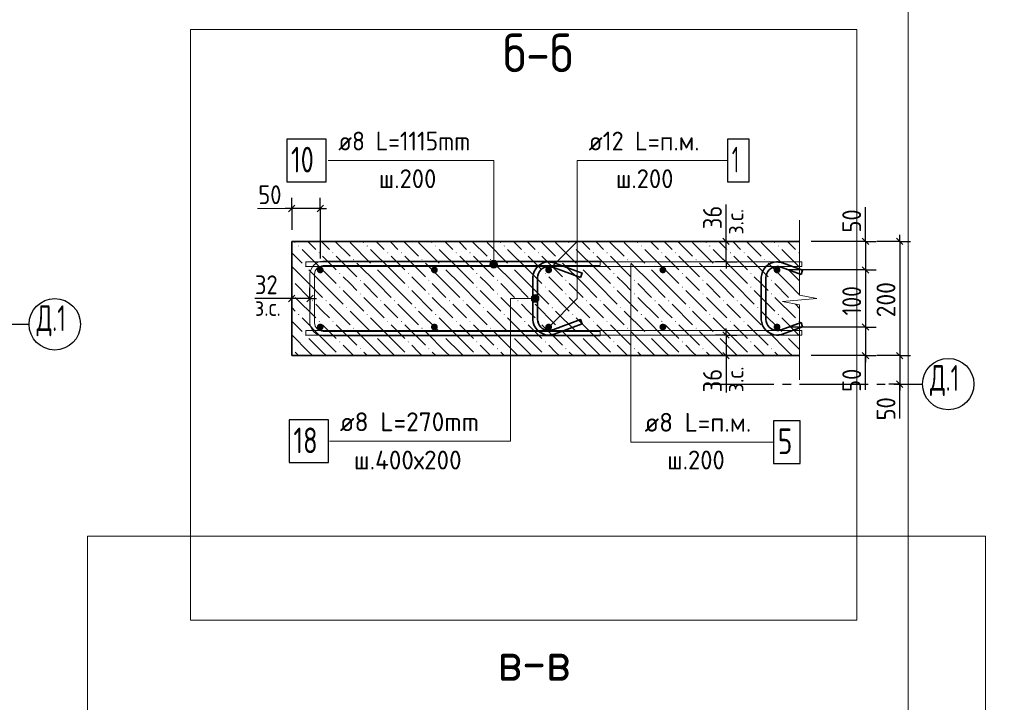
# Model space of a CAD drawing. Header units: millimetres. Extents: x 0 to 59400, y 0 to 42000.
# Tile 11 of 35: x 12100 to 23595, y 19917 to 27888. Entities that reach past the tile are written whole.
import ezdxf

# ---------------------------------------------------------------- set-up
doc = ezdxf.new("R2010")
doc.units = ezdxf.units.MM
doc.linetypes.add('______5', pattern=[1100, 800, -100, 100, -100])
for name, color, linetype, lineweight in [('Standard', 7, 'Continuous', 25), ('ЖБ Стена верхний уровень', 7, 'Continuous', 35), ('Заголовок чертежа', 7, 'Continuous', 25), ('Позиционная метка линия выноска', 7, 'Continuous', 13), ('Примечания', 7, 'Continuous', 13), ('Стена обрамление П-обр.', 7, 'Continuous', 35), ('Стена фоновая арматура У1', 7, 'Continuous', 18), ('Стена фоновая арматура Х1', 7, 'Continuous', 35), ('Стена фоновая затяжка С-обр.', 52, 'Continuous', 25)]:
    doc.layers.add(name, color=color, linetype=linetype, lineweight=lineweight)
doc.layers.add('Оси', color=7, linetype='______5')
doc.layers.add('Размерная выноска', color=7, linetype='Continuous')
doc.styles.add('ISOCPEUR', font='txt')

msp = doc.modelspace()

# ---------------------------------------------------------------- hatches: boundary and pattern name
at = {"layer": 'ЖБ Стена верхний уровень', "linetype": 'Continuous', "lineweight": 18, "transparency": 33554687}
for points in [[(15351, 25246), (15357, 25252), (15364, 25246), (15357, 25239)], [(16151, 25246), (16157, 25252), (16164, 25246), (16157, 25239)], [(16951, 25246), (16957, 25252), (16964, 25246), (16957, 25239)], [(17751, 25246), (17757, 25252), (17764, 25246), (17757, 25239)], [(18551, 25246), (18557, 25252), (18564, 25246), (18557, 25239)], [(19351, 25246), (19357, 25252), (19364, 25246), (19357, 25239)], [(20151, 25246), (20157, 25252), (20164, 25246), (20157, 25239)], [(20951, 25246), (20957, 25252), (20964, 25246), (20957, 25239)], [(15591, 25166), (15597, 25172), (15604, 25166), (15597, 25159)], [(15751, 25166), (15757, 25172), (15764, 25166), (15757, 25159)], [(15991, 25086), (15997, 25092), (16004, 25086), (15997, 25079)], [(16391, 25166), (16397, 25172), (16404, 25166), (16397, 25159)], [(16551, 25166), (16557, 25172), (16564, 25166), (16557, 25159)], [(16791, 25086), (16797, 25092), (16804, 25086), (16797, 25079)], [(17191, 25166), (17197, 25172), (17204, 25166), (17197, 25159)], [(17351, 25166), (17357, 25172), (17364, 25166), (17357, 25159)], [(17591, 25086), (17597, 25092), (17604, 25086), (17597, 25079)], [(17991, 25166), (17997, 25172), (18004, 25166), (17997, 25159)], [(18151, 25166), (18157, 25172), (18164, 25166), (18157, 25159)], [(18391, 25086), (18397, 25092), (18404, 25086), (18397, 25079)], [(18791, 25166), (18797, 25172), (18804, 25166), (18797, 25159)], [(18951, 25166), (18957, 25172), (18964, 25166), (18957, 25159)], [(19191, 25086), (19197, 25092), (19204, 25086), (19197, 25079)], [(19591, 25166), (19597, 25172), (19604, 25166), (19597, 25159)], [(19751, 25166), (19757, 25172), (19764, 25166), (19757, 25159)], [(19991, 25086), (19997, 25092), (20004, 25086), (19997, 25079)], [(20391, 25166), (20397, 25172), (20404, 25166), (20397, 25159)], [(20551, 25166), (20557, 25172), (20564, 25166), (20557, 25159)], [(20791, 25086), (20797, 25092), (20804, 25086), (20797, 25079)], [(21191, 25166), (21197, 25172), (21204, 25166), (21197, 25159)], [(15431, 25006), (15437, 25012), (15444, 25006), (15437, 24999)], [(16231, 25006), (16237, 25012), (16244, 25006), (16237, 24999)], [(17031, 25006), (17037, 25012), (17044, 25006), (17037, 24999)], [(17831, 25006), (17837, 25012), (17844, 25006), (17837, 24999)], [(18631, 25006), (18637, 25012), (18644, 25006), (18637, 24999)], [(19431, 25006), (19437, 25012), (19444, 25006), (19437, 24999)], [(20231, 25006), (20237, 25012), (20244, 25006), (20237, 24999)], [(21031, 25006), (21037, 25012), (21044, 25006), (21037, 24999)], [(15276, 24851), (15277, 24852), (15284, 24846), (15277, 24839), (15276, 24841)], [(15831, 24926), (15837, 24932), (15844, 24926), (15837, 24919)], [(16071, 24846), (16077, 24852), (16084, 24846), (16077, 24839)], [(16631, 24926), (16637, 24932), (16644, 24926), (16637, 24919)], [(16871, 24846), (16877, 24852), (16884, 24846), (16877, 24839)], [(17431, 24926), (17437, 24932), (17444, 24926), (17437, 24919)], [(17671, 24846), (17677, 24852), (17684, 24846), (17677, 24839)], [(18231, 24926), (18237, 24932), (18244, 24926), (18237, 24919)], [(18471, 24846), (18477, 24852), (18484, 24846), (18477, 24839)], [(19031, 24926), (19037, 24932), (19044, 24926), (19037, 24919)], [(19271, 24846), (19277, 24852), (19284, 24846), (19277, 24839)], [(19831, 24926), (19837, 24932), (19844, 24926), (19837, 24919)], [(20071, 24846), (20077, 24852), (20084, 24846), (20077, 24839)], [(20631, 24926), (20637, 24932), (20644, 24926), (20637, 24919)], [(20871, 24846), (20877, 24852), (20884, 24846), (20877, 24839)], [(15831, 24766), (15837, 24772), (15844, 24766), (15837, 24759)], [(16631, 24766), (16637, 24772), (16644, 24766), (16637, 24759)], [(17431, 24766), (17437, 24772), (17444, 24766), (17437, 24759)], [(18231, 24766), (18237, 24772), (18244, 24766), (18237, 24759)], [(19031, 24766), (19037, 24772), (19044, 24766), (19037, 24759)], [(19831, 24766), (19837, 24772), (19844, 24766), (19837, 24759)], [(20631, 24766), (20637, 24772), (20644, 24766), (20637, 24759)], [(15276, 24691), (15277, 24692), (15284, 24686), (15277, 24679), (15276, 24681)], [(15511, 24606), (15517, 24612), (15524, 24606), (15517, 24599)], [(15671, 24606), (15677, 24612), (15684, 24606), (15677, 24599)], [(16071, 24686), (16077, 24692), (16084, 24686), (16077, 24679)], [(16311, 24606), (16317, 24612), (16324, 24606), (16317, 24599)], [(16471, 24606), (16477, 24612), (16484, 24606), (16477, 24599)], [(16871, 24686), (16877, 24692), (16884, 24686), (16877, 24679)], [(17111, 24606), (17117, 24612), (17124, 24606), (17117, 24599)], [(17271, 24606), (17277, 24612), (17284, 24606), (17277, 24599)], [(17671, 24686), (17677, 24692), (17684, 24686), (17677, 24679)], [(17911, 24606), (17917, 24612), (17924, 24606), (17917, 24599)], [(18071, 24606), (18077, 24612), (18084, 24606), (18077, 24599)], [(18471, 24686), (18477, 24692), (18484, 24686), (18477, 24679)], [(18711, 24606), (18717, 24612), (18724, 24606), (18717, 24599)], [(18871, 24606), (18877, 24612), (18884, 24606), (18877, 24599)], [(19271, 24686), (19277, 24692), (19284, 24686), (19277, 24679)], [(19511, 24606), (19517, 24612), (19524, 24606), (19517, 24599)], [(19671, 24606), (19677, 24612), (19684, 24606), (19677, 24599)], [(20071, 24686), (20077, 24692), (20084, 24686), (20077, 24679)], [(20311, 24606), (20317, 24612), (20324, 24606), (20317, 24599)], [(20471, 24606), (20477, 24612), (20484, 24606), (20477, 24599)], [(20871, 24686), (20877, 24692), (20884, 24686), (20877, 24679)], [(21111, 24606), (21117, 24612), (21124, 24606), (21117, 24599)], [(15911, 24526), (15917, 24532), (15924, 24526), (15917, 24519)], [(16711, 24526), (16717, 24532), (16724, 24526), (16717, 24519)], [(17511, 24526), (17517, 24532), (17524, 24526), (17517, 24519)], [(18311, 24526), (18317, 24532), (18324, 24526), (18317, 24519)], [(19111, 24526), (19117, 24532), (19124, 24526), (19117, 24519)], [(19911, 24526), (19917, 24532), (19924, 24526), (19917, 24519)], [(20711, 24526), (20717, 24532), (20724, 24526), (20717, 24519)], [(15351, 24446), (15357, 24452), (15364, 24446), (15357, 24439)], [(15591, 24366), (15597, 24372), (15604, 24366), (15597, 24359)], [(15751, 24366), (15757, 24372), (15764, 24366), (15757, 24359)], [(16151, 24446), (16157, 24452), (16164, 24446), (16157, 24439)], [(16391, 24366), (16397, 24372), (16404, 24366), (16397, 24359)], [(16551, 24366), (16557, 24372), (16564, 24366), (16557, 24359)], [(16951, 24446), (16957, 24452), (16964, 24446), (16957, 24439)], [(17191, 24366), (17197, 24372), (17204, 24366), (17197, 24359)], [(17351, 24366), (17357, 24372), (17364, 24366), (17357, 24359)], [(17751, 24446), (17757, 24452), (17764, 24446), (17757, 24439)], [(17991, 24366), (17997, 24372), (18004, 24366), (17997, 24359)], [(18151, 24366), (18157, 24372), (18164, 24366), (18157, 24359)], [(18551, 24446), (18557, 24452), (18564, 24446), (18557, 24439)], [(18791, 24366), (18797, 24372), (18804, 24366), (18797, 24359)], [(18951, 24366), (18957, 24372), (18964, 24366), (18957, 24359)], [(19351, 24446), (19357, 24452), (19364, 24446), (19357, 24439)], [(19591, 24366), (19597, 24372), (19604, 24366), (19597, 24359)], [(19751, 24366), (19757, 24372), (19764, 24366), (19757, 24359)], [(20151, 24446), (20157, 24452), (20164, 24446), (20157, 24439)], [(20391, 24366), (20397, 24372), (20404, 24366), (20397, 24359)], [(20551, 24366), (20557, 24372), (20564, 24366), (20557, 24359)], [(20951, 24446), (20957, 24452), (20964, 24446), (20957, 24439)], [(21191, 24366), (21197, 24372), (21204, 24366), (21197, 24359)], [(15991, 24286), (15997, 24292), (16004, 24286), (15997, 24279)], [(16791, 24286), (16797, 24292), (16804, 24286), (16797, 24279)], [(17591, 24286), (17597, 24292), (17604, 24286), (17597, 24279)], [(18391, 24286), (18397, 24292), (18404, 24286), (18397, 24279)], [(19191, 24286), (19197, 24292), (19204, 24286), (19197, 24279)], [(19991, 24286), (19997, 24292), (20004, 24286), (19997, 24279)], [(20791, 24286), (20797, 24292), (20804, 24286), (20797, 24279)], [(15431, 24206), (15437, 24212), (15444, 24206), (15437, 24199)], [(16231, 24206), (16237, 24212), (16244, 24206), (16237, 24199)], [(17031, 24206), (17037, 24212), (17044, 24206), (17037, 24199)], [(17831, 24206), (17837, 24212), (17844, 24206), (17837, 24199)], [(18631, 24206), (18637, 24212), (18644, 24206), (18637, 24199)], [(19431, 24206), (19437, 24212), (19444, 24206), (19437, 24199)], [(20231, 24206), (20237, 24212), (20244, 24206), (20237, 24199)], [(21031, 24206), (21037, 24212), (21044, 24206), (21037, 24199)], [(15276, 24051), (15277, 24052), (15284, 24046), (15277, 24039), (15276, 24041)], [(15831, 24126), (15837, 24132), (15844, 24126), (15837, 24119)], [(16071, 24046), (16077, 24052), (16084, 24046), (16077, 24039)], [(16631, 24126), (16637, 24132), (16644, 24126), (16637, 24119)], [(16871, 24046), (16877, 24052), (16884, 24046), (16877, 24039)], [(17431, 24126), (17437, 24132), (17444, 24126), (17437, 24119)], [(17671, 24046), (17677, 24052), (17684, 24046), (17677, 24039)], [(18231, 24126), (18237, 24132), (18244, 24126), (18237, 24119)], [(18471, 24046), (18477, 24052), (18484, 24046), (18477, 24039)], [(19031, 24126), (19037, 24132), (19044, 24126), (19037, 24119)], [(19271, 24046), (19277, 24052), (19284, 24046), (19277, 24039)], [(19831, 24126), (19837, 24132), (19844, 24126), (19837, 24119)], [(20071, 24046), (20077, 24052), (20084, 24046), (20077, 24039)], [(20631, 24126), (20637, 24132), (20644, 24126), (20637, 24119)], [(20871, 24046), (20877, 24052), (20884, 24046), (20877, 24039)], [(15831, 23966), (15837, 23972), (15843, 23966)], [(16631, 23966), (16637, 23972), (16643, 23966)], [(17431, 23966), (17437, 23972), (17443, 23966)], [(18231, 23966), (18237, 23972), (18243, 23966)], [(19031, 23966), (19037, 23972), (19043, 23966)], [(19831, 23966), (19837, 23972), (19843, 23966)], [(20631, 23966), (20637, 23972), (20643, 23966)]]:
    msp.add_hatch(color=7, dxfattribs=at).paths.add_polyline_path(points, flags=16)
at = {"layer": 'Позиционная метка линия выноска', "linetype": 'Continuous', "lineweight": 13, "transparency": 33554687}
for points in [[(17657, 25071), (17612, 25071), (17596, 25055)], [(17657, 25071), (17596, 25055), (17674, 25055)], [(17612, 25071), (17657, 25071), (17635, 25078)], [(17674, 25055), (17596, 25055), (17590, 25033)], [(17674, 25055), (17590, 25033), (17680, 25033)], [(17680, 25033), (17590, 25033), (17596, 25010)], [(17680, 25033), (17596, 25010), (17674, 25010)], [(17674, 25010), (17596, 25010), (17612, 24994)], [(17674, 25010), (17612, 24994), (17657, 24994)], [(17657, 24994), (17612, 24994), (17635, 24988)], [(18079, 24610), (18079, 24655), (18073, 24633)], [(18079, 24655), (18096, 24594), (18096, 24671)], [(18079, 24655), (18079, 24610), (18096, 24594)], [(18096, 24671), (18118, 24588), (18118, 24678)], [(18096, 24671), (18096, 24594), (18118, 24588)], [(18118, 24678), (18118, 24588), (18141, 24594)], [(18118, 24678), (18141, 24594), (18141, 24671)], [(18141, 24671), (18141, 24594), (18157, 24610)], [(18141, 24671), (18157, 24610), (18157, 24655)], [(18157, 24655), (18157, 24610), (18163, 24633)]]:
    msp.add_hatch(color=7, dxfattribs=at).paths.add_polyline_path(points)
at = {"layer": 'Стена фоновая арматура Х1', "linetype": 'Continuous', "lineweight": 18, "transparency": 33554687}
for points in [[(15649, 24966), (15646, 24981), (15637, 24994), (15624, 25003), (15609, 25006), (15594, 25003), (15581, 24994), (15572, 24981), (15569, 24966), (15572, 24951), (15581, 24938), (15594, 24929), (15609, 24926), (15624, 24929), (15637, 24938), (15646, 24951)], [(16982, 24966), (16979, 24981), (16971, 24994), (16958, 25003), (16942, 25006), (16927, 25003), (16914, 24994), (16905, 24981), (16902, 24966), (16905, 24951), (16914, 24938), (16927, 24929), (16942, 24926), (16958, 24929), (16971, 24938), (16979, 24951)], [(18316, 24966), (18313, 24981), (18304, 24994), (18291, 25003), (18276, 25006), (18260, 25003), (18247, 24994), (18239, 24981), (18236, 24966), (18239, 24951), (18247, 24938), (18260, 24929), (18276, 24926), (18291, 24929), (18304, 24938), (18313, 24951)], [(19649, 24966), (19646, 24981), (19637, 24994), (19624, 25003), (19609, 25006), (19594, 25003), (19581, 24994), (19572, 24981), (19569, 24966), (19572, 24951), (19581, 24938), (19594, 24929), (19609, 24926), (19624, 24929), (19637, 24938), (19646, 24951)], [(20982, 24966), (20979, 24981), (20971, 24994), (20958, 25003), (20942, 25006), (20927, 25003), (20914, 24994), (20905, 24981), (20902, 24966), (20905, 24951), (20914, 24938), (20927, 24929), (20942, 24926), (20958, 24929), (20971, 24938), (20979, 24951)], [(15649, 24299), (15646, 24315), (15637, 24328), (15624, 24336), (15609, 24339), (15594, 24336), (15581, 24328), (15572, 24315), (15569, 24299), (15572, 24284), (15581, 24271), (15594, 24262), (15609, 24259), (15624, 24262), (15637, 24271), (15646, 24284)], [(16982, 24299), (16979, 24315), (16971, 24328), (16958, 24336), (16942, 24339), (16927, 24336), (16914, 24328), (16905, 24315), (16902, 24299), (16905, 24284), (16914, 24271), (16927, 24262), (16942, 24259), (16958, 24262), (16971, 24271), (16979, 24284)], [(18316, 24299), (18313, 24315), (18304, 24328), (18291, 24336), (18276, 24339), (18260, 24336), (18247, 24328), (18239, 24315), (18236, 24299), (18239, 24284), (18247, 24271), (18260, 24262), (18276, 24259), (18291, 24262), (18304, 24271), (18313, 24284)], [(19649, 24299), (19646, 24315), (19637, 24328), (19624, 24336), (19609, 24339), (19594, 24336), (19581, 24328), (19572, 24315), (19569, 24299), (19572, 24284), (19581, 24271), (19594, 24262), (19609, 24259), (19624, 24262), (19637, 24271), (19646, 24284)], [(20982, 24299), (20979, 24315), (20971, 24328), (20958, 24336), (20942, 24339), (20927, 24336), (20914, 24328), (20905, 24315), (20902, 24299), (20905, 24284), (20914, 24271), (20927, 24262), (20942, 24259), (20958, 24262), (20971, 24271), (20979, 24284)]]:
    msp.add_hatch(color=7, dxfattribs=at).paths.add_polyline_path(points)

# ---------------------------------------------------------------- linework, layer by layer
at = {"layer": 'Standard', "color": 7, "linetype": 'Continuous', "lineweight": -3, "transparency": 33554687}
for p, q in [((15276, 25684), (15276, 25809)), ((15609, 25684), (15609, 25809)), ((15276, 25684), (15201, 25684)), ((15276, 25684), (15276, 25559)), ((15276, 25684), (15276, 25433)), ((15609, 25684), (15276, 25684)), ((15609, 25684), (15609, 25559)), ((15609, 25684), (15609, 25099)), ((15609, 25684), (15684, 25684)), ((20348, 25299), (20223, 25299)), ((20348, 25299), (20348, 25374)), ((20348, 25299), (20473, 25299)), ((20348, 25059), (20348, 25299)), ((21974, 25299), (21849, 25299)), ((21974, 25299), (21974, 25374)), ((21974, 25299), (22099, 25299)), ((21974, 25299), (21974, 24966)), ((22374, 25299), (22107, 25299)), ((22374, 25299), (22249, 25299)), ((22374, 25299), (22374, 25374)), ((22374, 25299), (22499, 25299)), ((22374, 25299), (22374, 23966)), ((20348, 25059), (20223, 25059)), ((20348, 25059), (20473, 25059)), ((20348, 25059), (20348, 24984)), ((21974, 24966), (21849, 24966)), ((21974, 24966), (22099, 24966)), ((21974, 24966), (21974, 24299)), ((15276, 24633), (15276, 24758)), ((15489, 24633), (15489, 24758)), ((15276, 24633), (15201, 24633)), ((15276, 24633), (15276, 24508)), ((15489, 24633), (15276, 24633)), ((15489, 24633), (15489, 24508)), ((15489, 24633), (15564, 24633)), ((20348, 24206), (20348, 24281)), ((21974, 24299), (21849, 24299)), ((21974, 24299), (22099, 24299)), ((21974, 24299), (21974, 23966)), ((20348, 24206), (20223, 24206)), ((20348, 24206), (20473, 24206)), ((20348, 24206), (20348, 23966)), ((20348, 23966), (20223, 23966)), ((20348, 23966), (20473, 23966)), ((20348, 23966), (20348, 23891)), ((21974, 23966), (21849, 23966)), ((21974, 23966), (22099, 23966)), ((21974, 23966), (21974, 23891)), ((22374, 23966), (22249, 23966)), ((22374, 23966), (22499, 23966)), ((22374, 23966), (22374, 23633)), ((22374, 23633), (22249, 23633)), ((22374, 23633), (22499, 23633)), ((22374, 23633), (22507, 23633)), ((22374, 23633), (22374, 23558))]:
    msp.add_line(p, q, dxfattribs=at)
at = {"layer": 'Standard', "color": 7, "linetype": 'Continuous', "lineweight": 25, "transparency": 33554687}
for p, q in [((15313, 25721), (15238, 25646)), ((15647, 25721), (15572, 25646)), ((20385, 25262), (20310, 25337)), ((21937, 25337), (22012, 25262)), ((22337, 25337), (22412, 25262)), ((20385, 25022), (20310, 25097)), ((21937, 25003), (22012, 24928)), ((15313, 24670), (15238, 24595)), ((15527, 24670), (15452, 24595)), ((21937, 24337), (22012, 24262)), ((20310, 24243), (20385, 24168)), ((20310, 24003), (20385, 23928)), ((21937, 24003), (22012, 23928)), ((22337, 24003), (22412, 23928)), ((22337, 23670), (22412, 23595))]:
    msp.add_line(p, q, dxfattribs=at)
at = {"layer": 'Standard', "color": 7, "linetype": 'Continuous', "lineweight": 13, "transparency": 33554687}
msp.add_lwpolyline([(22473, 6000), (58900, 6000), (58900, 31723), (22473, 31723), (22473, 6000)], dxfattribs=at)
at = {"layer": 'Standard', "color": 254, "linetype": 'Continuous', "lineweight": 13, "true_color": 0xc4c4ff, "transparency": 33554687}
for points in [[(14095, 20875), (21873, 20875), (21873, 27772), (14095, 27772), (14095, 20875)], [(12891, 12165), (23374, 12165), (23374, 21856), (12891, 21856), (12891, 12165)]]:
    msp.add_lwpolyline(points, dxfattribs=at)
at = {"layer": 'Standard', "color": 7, "linetype": 'Continuous', "lineweight": -3, "transparency": 33554687}
for points in [[(21974, 25299), (21957, 25299), (21957, 25299), (21957, 25299), (21957, 25299), (21340, 25299)], [(21974, 24966), (21957, 24966), (21957, 24966), (21957, 24966), (21957, 24966), (21076, 24966)], [(21974, 24299), (21957, 24299), (21957, 24299), (21076, 24299)], [(21974, 23966), (21957, 23966), (21957, 23966), (21340, 23966)], [(22374, 23966), (22357, 23966), (22357, 23966), (22107, 23966)]]:
    msp.add_lwpolyline(points, dxfattribs=at)
at = {"layer": 'ЖБ Стена верхний уровень', "color": 7, "linetype": 'Continuous', "lineweight": 35, "transparency": 33554687}
for p, q in [((15276, 25299), (15276, 23966)), ((21206, 25299), (15276, 25299)), ((15276, 23966), (21206, 23966))]:
    msp.add_line(p, q, dxfattribs=at)
at = {"layer": 'ЖБ Стена верхний уровень', "color": 9, "linetype": 'Continuous', "lineweight": 18, "true_color": 0xc7c7c7, "transparency": 33554687}
for p, q in [((15304, 25299), (15317, 25286)), ((15464, 25299), (15557, 25206)), ((15637, 25286), (15624, 25299)), ((15784, 25299), (15957, 25126)), ((16104, 25299), (16117, 25286)), ((16264, 25299), (16357, 25206)), ((16437, 25286), (16424, 25299)), ((16584, 25299), (16757, 25126)), ((16904, 25299), (16917, 25286)), ((17064, 25299), (17157, 25206)), ((17237, 25286), (17224, 25299)), ((17384, 25299), (17557, 25126)), ((17704, 25299), (17717, 25286)), ((17864, 25299), (17957, 25206)), ((18037, 25286), (18024, 25299)), ((18184, 25299), (18357, 25126)), ((18504, 25299), (18517, 25286)), ((18664, 25299), (18757, 25206)), ((18837, 25286), (18824, 25299)), ((18984, 25299), (19157, 25126)), ((19304, 25299), (19317, 25286)), ((19464, 25299), (19557, 25206)), ((19637, 25286), (19624, 25299)), ((19784, 25299), (19957, 25126)), ((20104, 25299), (20117, 25286)), ((20264, 25299), (20357, 25206)), ((20437, 25286), (20424, 25299)), ((20584, 25299), (20757, 25126)), ((20904, 25299), (20917, 25286)), ((21064, 25299), (21157, 25206)), ((15637, 24966), (15397, 25206)), ((15717, 25206), (15637, 25286)), ((15957, 25286), (16197, 25046)), ((16437, 24966), (16197, 25206)), ((16517, 25206), (16437, 25286)), ((16757, 25286), (16997, 25046)), ((17237, 24966), (16997, 25206)), ((17317, 25206), (17237, 25286)), ((17557, 25286), (17797, 25046)), ((18037, 24966), (17797, 25206)), ((18117, 25206), (18037, 25286)), ((18357, 25286), (18597, 25046)), ((18837, 24966), (18597, 25206)), ((18917, 25206), (18837, 25286)), ((19157, 25286), (19397, 25046)), ((19637, 24966), (19397, 25206)), ((19717, 25206), (19637, 25286)), ((19957, 25286), (20197, 25046)), ((20437, 24966), (20197, 25206)), ((20517, 25206), (20437, 25286)), ((20757, 25286), (20997, 25046)), ((21206, 24997), (20997, 25206)), ((15276, 25167), (15397, 25046)), ((15637, 25126), (15797, 24966)), ((15797, 25126), (16037, 24886)), ((16437, 25126), (16597, 24966)), ((16597, 25126), (16837, 24886)), ((17237, 25126), (17397, 24966)), ((17397, 25126), (17637, 24886)), ((18037, 25126), (18197, 24966)), ((18197, 25126), (18437, 24886)), ((18837, 25126), (18997, 24966)), ((18997, 25126), (19237, 24886)), ((19637, 25126), (19797, 24966)), ((19797, 25126), (20037, 24886)), ((20437, 25126), (20597, 24966)), ((20597, 25126), (20837, 24886)), ((15477, 24806), (15276, 25007)), ((15477, 24966), (15637, 24806)), ((15637, 24966), (15797, 24806)), ((16277, 24806), (16037, 25046)), ((16277, 24966), (16437, 24806)), ((16437, 24966), (16597, 24806)), ((17077, 24806), (16837, 25046)), ((17077, 24966), (17237, 24806)), ((17237, 24966), (17397, 24806)), ((17877, 24806), (17637, 25046)), ((17877, 24966), (18037, 24806)), ((18037, 24966), (18197, 24806)), ((18677, 24806), (18437, 25046)), ((18677, 24966), (18837, 24806)), ((18837, 24966), (18997, 24806)), ((19477, 24806), (19237, 25046)), ((19477, 24966), (19637, 24806)), ((19637, 24966), (19797, 24806)), ((20277, 24806), (20037, 25046)), ((20277, 24966), (20437, 24806)), ((20437, 24966), (20597, 24806)), ((21077, 24806), (20837, 25046)), ((21077, 24966), (21206, 24837)), ((15957, 24806), (15877, 24886)), ((16757, 24806), (16677, 24886)), ((17557, 24806), (17477, 24886)), ((18357, 24806), (18277, 24886)), ((19157, 24806), (19077, 24886)), ((19957, 24806), (19877, 24886)), ((20757, 24806), (20677, 24886)), ((15317, 24806), (15477, 24646)), ((15477, 24806), (15637, 24646)), ((15637, 24806), (15877, 24566)), ((15877, 24726), (16117, 24486)), ((16037, 24726), (15957, 24806)), ((16117, 24806), (16277, 24646)), ((16277, 24806), (16437, 24646)), ((16437, 24806), (16677, 24566)), ((16677, 24726), (16917, 24486)), ((16837, 24726), (16757, 24806)), ((16917, 24806), (17077, 24646)), ((17077, 24806), (17237, 24646)), ((17237, 24806), (17477, 24566)), ((17477, 24726), (17717, 24486)), ((17637, 24726), (17557, 24806)), ((17717, 24806), (17877, 24646)), ((17877, 24806), (18037, 24646)), ((18037, 24806), (18277, 24566)), ((18277, 24726), (18517, 24486)), ((18437, 24726), (18357, 24806)), ((18517, 24806), (18677, 24646)), ((18677, 24806), (18837, 24646)), ((18837, 24806), (19077, 24566)), ((19077, 24726), (19317, 24486)), ((19237, 24726), (19157, 24806)), ((19317, 24806), (19477, 24646)), ((19477, 24806), (19637, 24646)), ((19637, 24806), (19877, 24566)), ((19877, 24726), (20117, 24486)), ((20037, 24726), (19957, 24806)), ((20117, 24806), (20277, 24646)), ((20277, 24806), (20437, 24646)), ((20437, 24806), (20677, 24566)), ((20677, 24726), (20917, 24486)), ((20837, 24726), (20757, 24806)), ((20917, 24806), (21077, 24646)), ((21077, 24806), (21206, 24677)), ((15317, 24646), (15557, 24406)), ((16117, 24646), (16357, 24406)), ((16917, 24646), (17157, 24406)), ((17717, 24646), (17957, 24406)), ((18517, 24646), (18757, 24406)), ((19317, 24646), (19557, 24406)), ((20117, 24646), (20357, 24406)), ((20917, 24646), (21157, 24406)), ((15276, 24527), (15317, 24486)), ((15637, 24486), (15557, 24566)), ((15717, 24406), (15637, 24486)), ((15717, 24566), (15957, 24326)), ((15957, 24486), (16197, 24246)), ((16437, 24486), (16357, 24566)), ((16517, 24406), (16437, 24486)), ((16517, 24566), (16757, 24326)), ((16757, 24486), (16997, 24246)), ((17237, 24486), (17157, 24566)), ((17317, 24406), (17237, 24486)), ((17317, 24566), (17557, 24326)), ((17557, 24486), (17797, 24246)), ((18037, 24486), (17957, 24566)), ((18117, 24406), (18037, 24486)), ((18117, 24566), (18357, 24326)), ((18357, 24486), (18597, 24246)), ((18837, 24486), (18757, 24566)), ((18917, 24406), (18837, 24486)), ((18917, 24566), (19157, 24326)), ((19157, 24486), (19397, 24246)), ((19637, 24486), (19557, 24566)), ((19717, 24406), (19637, 24486)), ((19717, 24566), (19957, 24326)), ((19957, 24486), (20197, 24246)), ((20437, 24486), (20357, 24566)), ((20517, 24406), (20437, 24486)), ((20517, 24566), (20757, 24326)), ((20757, 24486), (20997, 24246)), ((21206, 24517), (21157, 24566)), ((15637, 24166), (15397, 24406)), ((16437, 24166), (16197, 24406)), ((17237, 24166), (16997, 24406)), ((18037, 24166), (17797, 24406)), ((18837, 24166), (18597, 24406)), ((19637, 24166), (19397, 24406)), ((20437, 24166), (20197, 24406)), ((21206, 24197), (20997, 24406)), ((15276, 24367), (15397, 24246)), ((15637, 24326), (15797, 24166)), ((15797, 24326), (16037, 24086)), ((16437, 24326), (16597, 24166)), ((16597, 24326), (16837, 24086)), ((17237, 24326), (17397, 24166)), ((17397, 24326), (17637, 24086)), ((18037, 24326), (18197, 24166)), ((18197, 24326), (18437, 24086)), ((18837, 24326), (18997, 24166)), ((18997, 24326), (19237, 24086)), ((19637, 24326), (19797, 24166)), ((19797, 24326), (20037, 24086)), ((20437, 24326), (20597, 24166)), ((20597, 24326), (20837, 24086)), ((15477, 24006), (15276, 24207)), ((15477, 24166), (15637, 24006)), ((15637, 24166), (15797, 24006)), ((16277, 24006), (16037, 24246)), ((16277, 24166), (16437, 24006)), ((16437, 24166), (16597, 24006)), ((17077, 24006), (16837, 24246)), ((17077, 24166), (17237, 24006)), ((17237, 24166), (17397, 24006)), ((17877, 24006), (17637, 24246)), ((17877, 24166), (18037, 24006)), ((18037, 24166), (18197, 24006)), ((18677, 24006), (18437, 24246)), ((18677, 24166), (18837, 24006)), ((18837, 24166), (18997, 24006)), ((19477, 24006), (19237, 24246)), ((19477, 24166), (19637, 24006)), ((19637, 24166), (19797, 24006)), ((20277, 24006), (20037, 24246)), ((20277, 24166), (20437, 24006)), ((20437, 24166), (20597, 24006)), ((21077, 24006), (20837, 24246)), ((21077, 24166), (21206, 24037)), ((15957, 24006), (15877, 24086)), ((16757, 24006), (16677, 24086)), ((17557, 24006), (17477, 24086)), ((18357, 24006), (18277, 24086)), ((19157, 24006), (19077, 24086)), ((19957, 24006), (19877, 24086)), ((20757, 24006), (20677, 24086)), ((15317, 24006), (15357, 23966)), ((15477, 24006), (15517, 23966)), ((15637, 24006), (15677, 23966)), ((15997, 23966), (15957, 24006)), ((16117, 24006), (16157, 23966)), ((16277, 24006), (16317, 23966)), ((16437, 24006), (16477, 23966)), ((16797, 23966), (16757, 24006)), ((16917, 24006), (16957, 23966)), ((17077, 24006), (17117, 23966)), ((17237, 24006), (17277, 23966)), ((17597, 23966), (17557, 24006)), ((17717, 24006), (17757, 23966)), ((17877, 24006), (17917, 23966)), ((18037, 24006), (18077, 23966)), ((18397, 23966), (18357, 24006)), ((18517, 24006), (18557, 23966)), ((18677, 24006), (18717, 23966)), ((18837, 24006), (18877, 23966)), ((19197, 23966), (19157, 24006)), ((19317, 24006), (19357, 23966)), ((19477, 24006), (19517, 23966)), ((19637, 24006), (19677, 23966)), ((19997, 23966), (19957, 24006)), ((20117, 24006), (20157, 23966)), ((20277, 24006), (20317, 23966)), ((20437, 24006), (20477, 23966)), ((20797, 23966), (20757, 24006)), ((20917, 24006), (20957, 23966)), ((21077, 24006), (21117, 23966))]:
    msp.add_line(p, q, dxfattribs=at)
at = {"layer": 'Оси', "color": 8, "linetype": '______5', "lineweight": -3, "transparency": 33554687}
for p, q in [((9675, 24331), (12210, 24331)), ((20106, 23633), (22641, 23633))]:
    msp.add_line(p, q, dxfattribs=at)
at = {"layer": 'Оси', "color": 7, "linetype": 'Continuous', "lineweight": -3, "transparency": 33554687}
for centre in [(12510, 24331), (22941, 23633)]:
    msp.add_circle(centre, 300, dxfattribs=at)
at = {"layer": 'Позиционная метка линия выноска', "color": 7, "linetype": 'Continuous', "lineweight": 13, "transparency": 33554687}
for p, q in [((18276, 24966), (18609, 25299)), ((17635, 25078), (17635, 25078)), ((17590, 25033), (17590, 25033)), ((17635, 24988), (17635, 24988)), ((17680, 25033), (17680, 25033)), ((18073, 24633), (18073, 24633)), ((18118, 24678), (18118, 24678)), ((18163, 24633), (18163, 24633)), ((18118, 24588), (18118, 24588))]:
    msp.add_line(p, q, dxfattribs=at)
for points in [[(15702, 26244), (17635, 26244), (17635, 25033)], [(20365, 26244), (18609, 26244), (18609, 24633), (18276, 24299)], [(19236, 25033), (19236, 22955), (20908, 22955)], [(15719, 22966), (17829, 22966), (17829, 24633), (18118, 24633)]]:
    msp.add_lwpolyline(points, dxfattribs=at)
for centre in [(17635, 25033), (18118, 24633)]:
    msp.add_circle(centre, 45, dxfattribs=at)
at = {"layer": 'Примечания', "color": 7, "linetype": 'Continuous', "lineweight": 13, "transparency": 33554687}
for p, q in [((21206, 25549), (21206, 24671)), ((21406, 24634), (21006, 24597)), ((21206, 24671), (21406, 24634)), ((21006, 24597), (21206, 24559)), ((21206, 24559), (21206, 23682)), ((21206, 23682), (21206, 23682))]:
    msp.add_line(p, q, dxfattribs=at)
at = {"layer": 'Размерная выноска', "color": 7, "linetype": 'Continuous', "lineweight": 13, "transparency": 33554687}
msp.add_line((15276, 25684), (14876, 25684), dxfattribs=at)
at = {"layer": 'Размерная выноска', "color": 7, "linetype": 'Continuous', "lineweight": -3, "transparency": 33554687}
for p, q in [((20348, 25299), (20348, 25730)), ((21974, 25299), (21974, 25699)), ((15276, 24633), (14846, 24633)), ((20348, 23966), (20348, 23536)), ((21974, 23566), (21974, 23966)), ((22374, 23233), (22374, 23633))]:
    msp.add_line(p, q, dxfattribs=at)
at = {"layer": 'Стена обрамление П-обр.', "color": 7, "linetype": 'Continuous', "lineweight": 25, "transparency": 33554687}
msp.add_lwpolyline([(15218, 25994), (15678, 25994), (15678, 26494), (15218, 26494), (15218, 25994)], dxfattribs=at)
at = {"layer": 'Стена обрамление П-обр.', "color": 38, "linetype": 'Continuous', "lineweight": 13, "true_color": 0x5f1e0f, "transparency": 33554687}
msp.add_lwpolyline([(18876, 25016), (15643, 25016), (15624, 25013), (15605, 25007), (15587, 24997), (15573, 24985), (15561, 24971), (15551, 24954), (15545, 24935), (15542, 24916), (15542, 24349), (15545, 24330), (15551, 24311), (15561, 24294), (15573, 24280), (15587, 24268), (15605, 24258), (15624, 24252), (15643, 24249), (18876, 24249), (18876, 24196), (15639, 24196), (15612, 24200), (15583, 24209), (15557, 24224), (15535, 24242), (15517, 24264), (15502, 24290), (15493, 24318), (15489, 24346), (15489, 24919), (15493, 24947), (15502, 24975), (15517, 25002), (15535, 25023), (15557, 25041), (15583, 25056), (15612, 25065), (15639, 25069), (18876, 25069), (18876, 25016)], dxfattribs=at)
at = {"layer": 'Стена фоновая арматура У1', "color": 7, "linetype": 'Continuous', "lineweight": 13, "transparency": 33554687}
for points in [[(15442, 25059), (21233, 25059), (21233, 25006), (15442, 25006), (15442, 25059)], [(15442, 24259), (21233, 24259), (21233, 24206), (15442, 24206), (15442, 24259)]]:
    msp.add_lwpolyline(points, dxfattribs=at)
at = {"layer": 'Стена фоновая арматура У1', "color": 7, "linetype": 'Continuous', "lineweight": 25, "transparency": 33554687}
msp.add_lwpolyline([(20901, 22705), (21211, 22705), (21211, 23205), (20901, 23205), (20901, 22705)], dxfattribs=at)
at = {"layer": 'Стена фоновая арматура Х1', "color": 7, "linetype": 'Continuous', "lineweight": 25, "transparency": 33554687}
msp.add_lwpolyline([(20365, 25994), (20615, 25994), (20615, 26494), (20365, 26494), (20365, 25994)], dxfattribs=at)
at = {"layer": 'Стена фоновая затяжка С-обр.', "color": 7, "linetype": 'Continuous', "lineweight": 35, "transparency": 33554687}
for points in [[(18649, 24879), (18323, 24998), (18317, 25000), (18312, 25002), (18307, 25003), (18301, 25004), (18296, 25005), (18290, 25005), (18285, 25006), (18279, 25006), (18273, 25006), (18249, 25003), (18224, 24995), (18202, 24982), (18184, 24967), (18169, 24949), (18156, 24926), (18148, 24902), (18145, 24878), (18145, 24387), (18148, 24363), (18156, 24339), (18169, 24317), (18184, 24298), (18202, 24283), (18224, 24271), (18249, 24263), (18273, 24259), (18279, 24259), (18285, 24259), (18290, 24260), (18296, 24260), (18301, 24261), (18307, 24262), (18312, 24264), (18317, 24265), (18323, 24267), (18649, 24386), (18668, 24336), (18340, 24217), (18333, 24214), (18325, 24212), (18318, 24210), (18310, 24209), (18303, 24208), (18295, 24207), (18288, 24206), (18280, 24206), (18269, 24206), (18237, 24210), (18203, 24222), (18172, 24239), (18146, 24261), (18125, 24286), (18107, 24317), (18096, 24351), (18091, 24384), (18091, 24881), (18096, 24914), (18107, 24948), (18125, 24979), (18146, 25005), (18172, 25026), (18203, 25044), (18237, 25055), (18269, 25059), (18280, 25059), (18288, 25059), (18295, 25058), (18303, 25058), (18310, 25056), (18318, 25055), (18325, 25053), (18333, 25051), (18340, 25049), (18668, 24929), (18649, 24879)], [(21222, 24913), (20989, 24998), (20984, 25000), (20979, 25002), (20973, 25003), (20968, 25004), (20962, 25005), (20957, 25005), (20951, 25006), (20946, 25006), (20940, 25006), (20915, 25003), (20891, 24995), (20869, 24982), (20851, 24967), (20835, 24949), (20823, 24926), (20815, 24902), (20811, 24878), (20811, 24387), (20815, 24363), (20823, 24339), (20835, 24317), (20851, 24298), (20869, 24283), (20891, 24271), (20915, 24263), (20940, 24259), (20946, 24259), (20951, 24259), (20957, 24260), (20962, 24260), (20968, 24261), (20973, 24262), (20979, 24264), (20984, 24265), (20989, 24267), (21222, 24352), (21241, 24302), (21007, 24217), (21000, 24214), (20992, 24212), (20985, 24210), (20977, 24209), (20970, 24208), (20962, 24207), (20954, 24206), (20947, 24206), (20936, 24206), (20903, 24210), (20869, 24222), (20838, 24239), (20813, 24261), (20791, 24286), (20774, 24317), (20763, 24351), (20758, 24384), (20758, 24881), (20763, 24914), (20774, 24948), (20791, 24979), (20813, 25005), (20838, 25026), (20869, 25044), (20903, 25055), (20936, 25059), (20947, 25059), (20954, 25059), (20962, 25058), (20970, 25058), (20977, 25056), (20985, 25055), (20992, 25053), (21000, 25051), (21007, 25049), (21241, 24964), (21222, 24913)]]:
    msp.add_lwpolyline(points, dxfattribs=at)
at = {"layer": 'Стена фоновая затяжка С-обр.', "color": 7, "linetype": 'Continuous', "lineweight": 25, "transparency": 33554687}
msp.add_lwpolyline([(15246, 22716), (15706, 22716), (15706, 23216), (15246, 23216), (15246, 22716)], dxfattribs=at)

# ---------------------------------------------------------------- texts
at = {"layer": 'Standard', "color": 7, "linetype": 'Continuous', "lineweight": 25, "transparency": 33554687, "char_height": 220, "attachment_point": 7, "style": 'ISOCPEUR'}
for s, insert, width in [('\\W0.87;50', (14886, 25734), 403.92), ('\\W0.87;32', (14847, 24683), 403.92), ('\\W0.97;ш.400х200', (16002, 22636), 1469.55)]:
    msp.add_mtext(s, dxfattribs=dict(at, insert=insert, width=width))
at = {"layer": 'Standard', "color": 7, "linetype": 'Continuous', "lineweight": 25, "transparency": 33554687, "char_height": 220, "attachment_point": 7, "rotation": 90, "style": 'ISOCPEUR'}
for s, insert, width in [('\\W0.87;36', (20298, 25442), 403.93), ('\\W0.87;50', (21924, 25403), 403.92), ('\\W0.83;100', (21924, 24435), 508.57), ('\\W0.91;200', (22324, 24413), 561.98), ('\\W0.87;36', (20298, 23537), 403.92), ('\\W0.87;50', (21924, 23542), 403.92), ('\\W0.87;50', (22324, 23209), 403.93)]:
    msp.add_mtext(s, dxfattribs=dict(at, insert=insert, width=width))
at = {"layer": 'Standard', "color": 7, "linetype": 'Continuous', "lineweight": 18, "transparency": 33554687, "char_height": 200, "attachment_point": 7, "rotation": 90, "style": 'ISOCPEUR'}
for insert, width in [((20551, 25378), 459.94), ((20551, 23538), 459.96)]:
    msp.add_mtext('\\W0.90;з.с.', dxfattribs=dict(at, insert=insert, width=width))
at = {"layer": 'Standard', "color": 7, "linetype": 'Continuous', "lineweight": 18, "transparency": 33554687, "insert": (14847, 24429), "char_height": 200, "width": 459.95, "attachment_point": 7, "style": 'ISOCPEUR'}
msp.add_mtext('\\W0.90;з.с.', dxfattribs=at)
at = {"layer": 'Заголовок чертежа', "color": 7, "linetype": 'Continuous', "lineweight": 50, "transparency": 33554687, "char_height": 450, "width": 1149.52, "attachment_point": 7, "style": 'ISOCPEUR'}
for s, insert in [('\\W0.91;б-б', (17743, 27275)), ('\\W0.91;в-в', (17680, 20169))]:
    msp.add_mtext(s, dxfattribs=dict(at, insert=insert))
at = {"layer": 'Оси', "color": 7, "linetype": 'Continuous', "lineweight": 25, "transparency": 33554687, "char_height": 300, "width": 526.02, "attachment_point": 7, "style": 'ISOCPEUR'}
for insert in [(12298, 24191), (22728, 23493)]:
    msp.add_mtext('\\W0.67;Д.1', dxfattribs=dict(at, insert=insert))
at = {"layer": 'Стена обрамление П-обр.', "color": 7, "linetype": 'Continuous', "lineweight": 13, "transparency": 33554687, "attachment_point": 7, "style": 'ISOCPEUR'}
for s, insert, char_height, width in [('\\W0.91;ø8 L=1115mm ', (15820, 26361), 220, 1903.66), ('\\W0.75;10', (15268, 26104), 300, 472.29), ('\\W0.95;ш.200 ', (16293, 25921), 220, 962.13)]:
    msp.add_mtext(s, dxfattribs=dict(at, insert=insert, char_height=char_height, width=width))
at = {"layer": 'Стена фоновая арматура У1', "color": 7, "linetype": 'Continuous', "lineweight": 13, "transparency": 33554687, "attachment_point": 7, "style": 'ISOCPEUR'}
for s, insert, char_height, width in [('\\W0.97;ø8 L=п.м. ', (19396, 23077), 220, 1491.87), ('\\W0.78;5', (20951, 22815), 300, 326.41), ('\\W0.95;ш.200 ', (19660, 22637), 220, 962.12)]:
    msp.add_mtext(s, dxfattribs=dict(at, insert=insert, char_height=char_height, width=width))
at = {"layer": 'Стена фоновая арматура Х1', "color": 7, "linetype": 'Continuous', "lineweight": 13, "transparency": 33554687, "attachment_point": 7, "style": 'ISOCPEUR'}
for s, insert, char_height, width in [('\\W0.94;ø12 L=п.м. ', (18742, 26361), 220, 1599.15), ('\\W0.56;1', (20415, 26104), 300, 233.34), ('\\W0.95;ш.200 ', (19061, 25921), 220, 962.14)]:
    msp.add_mtext(s, dxfattribs=dict(at, insert=insert, char_height=char_height, width=width))
at = {"layer": 'Стена фоновая затяжка С-обр.', "color": 7, "linetype": 'Continuous', "lineweight": 13, "transparency": 33554687, "attachment_point": 7, "style": 'ISOCPEUR'}
for s, insert, char_height, width in [('\\W0.98;ø8 L=270mm ', (15838, 23083), 220, 1888.53), ('\\W0.75;18', (15296, 22826), 300, 472.29)]:
    msp.add_mtext(s, dxfattribs=dict(at, insert=insert, char_height=char_height, width=width))

doc.saveas('drawing.dxf')
